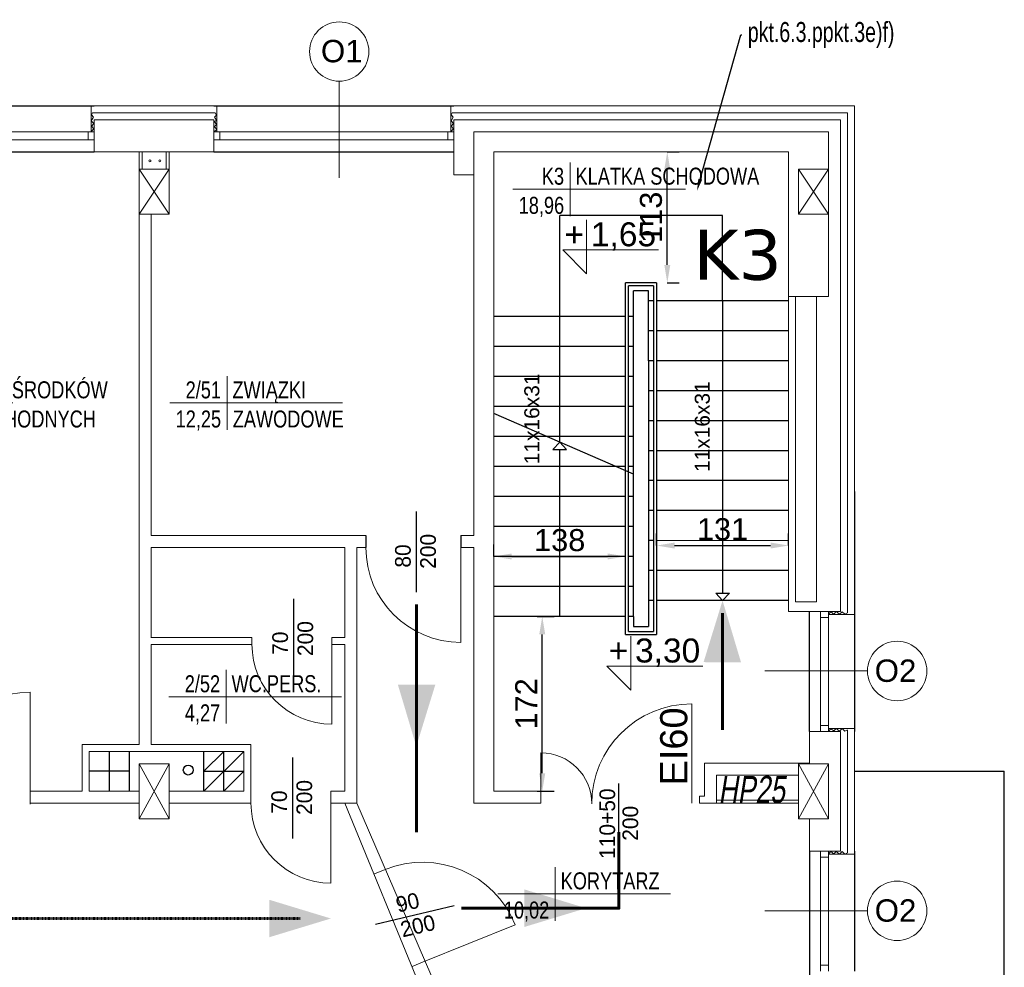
# Model space of a CAD drawing. Header units: millimetres. Extents: x 126553 to 403692, y -95821 to 38049.
# Tile 162 of 256: x 224141 to 225127, y 6788 to 7736. Entities that reach past the tile are written whole.
import ezdxf
from ezdxf import colors
from ezdxf.entities.mleader import LeaderData, LeaderLine
from ezdxf.enums import TextEntityAlignment as Align
from ezdxf.math import Vec2, Vec3

# ---------------------------------------------------------------- set-up
doc = ezdxf.new("R2010")
doc.units = ezdxf.units.MM
doc.linetypes.add('DASHDOT', pattern=[1, 0.5, -0.25, 0, -0.25])
for name, color, linetype, lineweight in [('_(06 GRUBA)', 7, 'Continuous', 40), ('A-opis', 7, 'Continuous', 18), ('docieplenie', 6, 'Continuous', 18), ('docieplenie zew.', 6, 'Continuous', 18), ('ekspertyza', 7, 'Continuous', 30), ('ewakaucja', 3, 'Continuous', 50), ('OKNA', 7, 'Continuous', 13), ('opisy', 7, 'Continuous', 18), ('ŚCIANY CIENKIE', 7, 'Continuous', 18), ('ŚCIANY GRUBE', 7, 'Continuous', 20)]:
    doc.layers.add(name, color=color, linetype=linetype, lineweight=lineweight)
doc.layers.add('KOMINY', color=94, linetype='Continuous', plot=False)
doc.layers.add('WENTYLE_WADLIWE', color=1, linetype='Continuous')
doc.layers.add('WIDOK', color=7, linetype='Continuous')
doc.styles.add('AR12', font='arial.ttf', dxfattribs={"height": 12})
doc.styles.add('Arial', font='arial.ttf')
doc.styles.add('ROMANS', font='romans.shx', dxfattribs={"width": 0.7})
doc.styles.add('RS12', font='Romans', dxfattribs={"width": 0.75, "height": 12})
doc.styles.add('RS8', font='ROMANS.SHX', dxfattribs={"width": 0.75, "height": 8})
doc.styles.add('STYLE1', font='txt', dxfattribs={"width": 0.8})
doc.linetypes.add('ZIGZAG', pattern='A,0.0001,-0.2,[131,LTYPESHP.SHX,S=0.2,R=0,X=-0.2,Y=0],-0.4,[131,LTYPESHP.SHX,S=0.2,R=180,X=0.2,Y=0],-0.2', length=0.8001)
doc.dimstyles.new('100 moje', dxfattribs={"dimtxt": 22, "dimasz": 12, "dimexe": 12, "dimexo": 20, "dimgap": 3, "dimtad": 1, "dimdec": 1, "dimrnd": 0.5, "dimtxsty": 'Standard', "dimblk1": 'ARCHTICK', "dimblk2": 'ARCHTICK', "dimsah": 1, "dimcen": 0.1, "dimdle": 10, "dimclrd": 256, "dimclre": 256, "dimclrt": 256, "dimadec": 0, "dimazin": 0, "dimtfac": 1, "dimtdec": 1, "dimtofl": 0, "dimtmove": 1, "dimatfit": 3, "dimfxl": 12, "dimfxlon": 1, "dimtolj": 1, "dimtzin": 0, "dimarcsym": 0})

# ---------------------------------------------------------------- blocks, each defined once
blk = doc.blocks.new('METKA')
for p, q in [((0, 26.86), (0, -26.86)), ((-57.42, 0), (115.41, 0))]:
    blk.add_line(p, q)
at = {"layer": 'opisy', "style": 'STYLE1', "width": 0.8, "flags": 4}
for tag, p in [('NUMER', (-6.14, 4.47)), ('POWIERZCHNIA', (-6.04, -24.64))]:
    blk.add_attdef(tag, text='', height=17, dxfattribs=at).set_placement(p, align=Align.RIGHT)
for tag, p in [('NAZWA', (5.34, 4.56)), ('POSADZKA', (5.63, -24.66))]:
    blk.add_attdef(tag, p, '', height=17, dxfattribs=at)
blk = doc.blocks.new('KOTA-WA')
at = {"color": 7}
for p, q in [((0, 27), (0, 0)), ((-12, 12), (0, 0)), ((-12, 12), (36, 12))]:
    blk.add_line(p, q, dxfattribs=at)
at = {"layer": 'A-opis', "color": 7, "style": 'RS12', "width": 0.6, "flags": 4}
blk.add_attdef('ZNAK', text='', height=8, dxfattribs=at).set_placement((-6.18, 19.74), align=Align.MIDDLE)
blk.add_attdef('RZEDNA', text='', height=10, dxfattribs=at).set_placement((2.11, 11.17), align=Align.BOTTOM_LEFT)
at = {"layer": 'A-opis', "color": 7, "style": 'RS8', "width": 0.6, "flags": 4}
blk.add_attdef('UWAGA', text='', height=7, dxfattribs=at).set_placement((3.83, 8.14), align=Align.TOP_LEFT)
blk = doc.blocks.new('*D2471')
at = {"layer": 'Defpoints', "color": 0, "linetype": 'Continuous', "lineweight": 60, "transparency": 16777216}
for p in [(224639.29, 7138.68), (224664.26, 7138.68), (224639.29, 6963.68)]:
    blk.add_point(p, dxfattribs=at)
at = {"layer": 'ekspertyza', "color": 7, "linetype": 'Continuous', "lineweight": -2, "transparency": 16777216}
for p, q in [((224659.29, 7138.68), (224676.26, 7138.68)), ((224664.26, 6981.68), (224664.26, 7120.68)), ((224659.29, 6963.68), (224676.26, 6963.68))]:
    blk.add_line(p, q, dxfattribs=at)
at = {"layer": 'ekspertyza', "color": 7, "linetype": 'Continuous', "lineweight": 60, "transparency": 16777216}
for points in [[(224661.26, 7120.68), (224667.26, 7120.68), (224664.26, 7138.68)], [(224661.26, 6981.68), (224667.26, 6981.68), (224664.26, 6963.68)]]:
    blk.add_solid(points, dxfattribs=at)
at = {"layer": 'ekspertyza', "color": 7, "linetype": 'Continuous', "lineweight": 20, "transparency": 16777216, "insert": (224648.21, 7051.18), "char_height": 22, "attachment_point": 5, "rotation": 90, "style": 'Arial'}
blk.add_mtext('\\A1;172', dxfattribs=at)
blk = doc.blocks.new('*D2472')
at = {"layer": 'Defpoints', "color": 0, "linetype": 'Continuous', "lineweight": -3}
for p in [(224615.73, 7198.68), (224747.73, 7198.68), (224747.73, 7198.68)]:
    blk.add_point(p, dxfattribs=at)
at = {"layer": 'ekspertyza', "color": 1, "linetype": 'Continuous', "lineweight": -2}
for p, q in [((224615.73, 7198.68), (224615.73, 7210.68)), ((224747.73, 7198.68), (224747.73, 7210.68)), ((224633.73, 7198.68), (224729.73, 7198.68))]:
    blk.add_line(p, q, dxfattribs=at)
at = {"layer": 'ekspertyza', "color": 1, "linetype": 'Continuous', "lineweight": -3}
for points in [[(224633.73, 7201.68), (224633.73, 7195.68), (224615.73, 7198.68)], [(224729.73, 7201.68), (224729.73, 7195.68), (224747.73, 7198.68)]]:
    blk.add_solid(points, dxfattribs=at)
at = {"layer": 'ekspertyza', "color": 1, "linetype": 'Continuous', "lineweight": 20, "insert": (224681.73, 7214.92), "char_height": 22, "attachment_point": 5, "style": 'Arial'}
blk.add_mtext('\\A1;138', dxfattribs=at)
blk = doc.blocks.new('*D2473')
at = {"layer": 'Defpoints', "color": 0, "linetype": 'Continuous', "lineweight": -3}
for p in [(224778.73, 7204.59), (224910.73, 7209.6), (224910.73, 7204.59)]:
    blk.add_point(p, dxfattribs=at)
at = {"layer": 'ekspertyza', "color": 1, "linetype": 'Continuous', "lineweight": -2}
for p, q in [((224778.73, 7209.6), (224778.73, 7221.6)), ((224910.73, 7209.6), (224910.73, 7221.6)), ((224796.73, 7209.6), (224892.73, 7209.6))]:
    blk.add_line(p, q, dxfattribs=at)
at = {"layer": 'ekspertyza', "color": 1, "linetype": 'Continuous', "lineweight": -3}
for points in [[(224796.73, 7212.6), (224796.73, 7206.6), (224778.73, 7209.6)], [(224892.73, 7212.6), (224892.73, 7206.6), (224910.73, 7209.6)]]:
    blk.add_solid(points, dxfattribs=at)
at = {"layer": 'ekspertyza', "color": 1, "linetype": 'Continuous', "lineweight": 20, "insert": (224844.73, 7225.84), "char_height": 22, "attachment_point": 5, "style": 'Arial'}
blk.add_mtext('\\A1;131', dxfattribs=at)
blk = doc.blocks.new('*D2474')
at = {"layer": 'Defpoints', "color": 0, "linetype": 'Continuous', "lineweight": 60, "transparency": 16777216}
for p in [(224778.73, 7603.68), (224789.41, 7603.68), (224778.73, 7472.51)]:
    blk.add_point(p, dxfattribs=at)
at = {"layer": 'ekspertyza', "color": 1, "linetype": 'Continuous', "lineweight": -2, "transparency": 16777216}
for p, q in [((224789.41, 7603.68), (224801.41, 7603.68)), ((224789.41, 7490.51), (224789.41, 7585.68)), ((224789.41, 7472.51), (224801.41, 7472.51))]:
    blk.add_line(p, q, dxfattribs=at)
at = {"layer": 'ekspertyza', "color": 1, "linetype": 'Continuous', "lineweight": 60, "transparency": 16777216}
for points in [[(224786.41, 7585.68), (224792.41, 7585.68), (224789.41, 7603.68)], [(224786.41, 7490.51), (224792.41, 7490.51), (224789.41, 7472.51)]]:
    blk.add_solid(points, dxfattribs=at)
at = {"layer": 'ekspertyza', "color": 1, "linetype": 'Continuous', "lineweight": 20, "transparency": 16777216, "insert": (224773.17, 7538.09), "char_height": 22, "attachment_point": 5, "rotation": 90, "style": 'Arial'}
blk.add_mtext('\\A1;113', dxfattribs=at)

msp = doc.modelspace()

# ---------------------------------------------------------------- linework, layer by layer
at = {"layer": 'docieplenie', "color": 0}
for p, q in [((224338.72505, 7649.67806), (224338.72505, 7623.67806)), ((224212.72505, 7623.67806), (224212.72505, 7635.67806)), ((224572.72505, 7623.67806), (224572.72505, 7635.67806))]:
    msp.add_line(p, q, dxfattribs=at)
at = {"layer": 'docieplenie', "color": 0, "linetype": 'ZIGZAG'}
for p, q in [((224215.20659, 7638.13288), (224212.94993, 7634.73395)), ((224214.16381, 7642.64971), (224212.98265, 7640.6493)), ((224212.98265, 7640.6493), (224215.20659, 7638.13288)), ((224214.16381, 7642.64971), (224336.89615, 7642.64971)), ((224338.24797, 7640.34599), (224336.18795, 7638.22315)), ((224336.18795, 7638.22315), (224338.31239, 7635.39269)), ((224336.89615, 7642.64971), (224338.24797, 7640.34599)), ((224575.20659, 7638.13288), (224572.94993, 7634.73395)), ((224574.16381, 7642.64971), (224572.98265, 7640.6493)), ((224572.98265, 7640.6493), (224575.20659, 7638.13288)), ((224574.16381, 7642.64971), (224969.62804, 7642.64971)), ((224969.62804, 7642.64971), (224969.62804, 7142.12585)), ((224212.94993, 7634.73395), (224215.3752, 7632.08446)), ((224215.3752, 7632.08446), (224213.08582, 7629.20857)), ((224213.08582, 7629.20857), (224215.4405, 7626.65937)), ((224338.31239, 7635.39269), (224336.18795, 7633.65578)), ((224336.18795, 7633.65578), (224338.24797, 7631.21135)), ((224338.24797, 7631.21135), (224336.18795, 7628.70249)), ((224336.18795, 7628.70249), (224338.44109, 7625.87203)), ((224572.94993, 7634.73395), (224575.3752, 7632.08446)), ((224575.3752, 7632.08446), (224573.08582, 7629.20857)), ((224573.08582, 7629.20857), (224575.4405, 7626.65937)), ((224215.4405, 7626.65937), (224213.21657, 7624.11025)), ((224338.44109, 7625.87203), (224336.25238, 7623.87787)), ((224575.4405, 7626.65937), (224573.21657, 7624.11025)), ((224952.97679, 7143.34464), (224951.22332, 7141.28772)), ((224955.95001, 7141.05911), (224952.97679, 7143.34464)), ((224958.4485, 7143.53633), (224955.95001, 7141.05911)), ((224961.74573, 7140.79368), (224958.4485, 7143.53633)), ((224964.58571, 7143.38401), (224961.74573, 7140.79368)), ((224967.13189, 7140.93905), (224964.58571, 7143.38401)), ((224969.62804, 7142.12585), (224967.13189, 7140.93905)), ((224952.97679, 7026.34464), (224951.22332, 7024.28772)), ((224955.95001, 7024.05911), (224952.97679, 7026.34464)), ((224958.4485, 7026.53633), (224955.95001, 7024.05911)), ((224961.74573, 7023.79368), (224958.4485, 7026.53633)), ((224964.58571, 7026.38401), (224961.74573, 7023.79368)), ((224967.13189, 7023.93905), (224964.58571, 7026.38401)), ((224969.62804, 7025.12585), (224967.13189, 7023.93905)), ((224969.62804, 7025.02686), (224969.62804, 6902.12585)), ((224952.97679, 6903.34464), (224951.22332, 6901.28772)), ((224955.95001, 6901.05911), (224952.97679, 6903.34464)), ((224958.4485, 6903.53633), (224955.95001, 6901.05911)), ((224961.74573, 6900.79368), (224958.4485, 6903.53633)), ((224964.58571, 6903.38401), (224961.74573, 6900.79368)), ((224967.13189, 6900.93905), (224964.58571, 6903.38401)), ((224969.62804, 6902.12585), (224967.13189, 6900.93905))]:
    msp.add_line(p, q, dxfattribs=at)
at = {"layer": 'docieplenie', "color": 0, "lineweight": 30}
for points in [[(224538.54107, 7162.86533), (224538.54107, 7243.73328)], [(224487.72505, 7219.67806), (224487.72505, 7207.67806)], [(224582.72505, 7219.67806), (224582.72505, 7207.67806)], [(224415.68031, 7075.58084), (224415.68031, 7156.44879)], [(224414.68031, 6916.58084), (224414.68031, 6997.44879)], [(224740.98447, 6890.7372), (224740.98447, 6971.60514)], [(224497.27378, 6830.8395), (224576.02032, 6849.24075)]]:
    msp.add_lwpolyline(points, dxfattribs=at)
at = {"layer": 'docieplenie', "color": 0, "lineweight": 0}
for points in [[(224582.72505, 7207.67806), (224582.72505, 7112.67806)], [(224453.72505, 7110.82778), (224453.72505, 7030.82778)], [(224151.72505, 6962.87417), (224151.72505, 7062.87417)], [(224452.72505, 6951.82778), (224452.72505, 6871.82778)], [(224544.4747, 6792.64824), (224637.14957, 6830.21642)]]:
    msp.add_lwpolyline(points, dxfattribs=at)
at = {"layer": 'docieplenie', "color": 0}
for points in [[(224813.84608, 6951.67806), (224813.84608, 7051.17806)], [(224813.84608, 6951.67806), (224813.84608, 7051.17806)], [(224662.84608, 6951.67806), (224662.84608, 7002.17806)]]:
    msp.add_lwpolyline(points, dxfattribs=at)
at = {"layer": 'docieplenie', "color": 0, "lineweight": 0}
for centre, radius, start, end in [((224582.72505, 7207.67806), 95, 180, 270), ((224453.72505, 7110.82778), 80, 180, 270), ((224151.72505, 6962.87417), 100, 90, 180), ((224452.72505, 6951.82778), 80, 180, 270), ((224544.4747, 6792.64824), 100, 22.06646085, 112.06646085)]:
    msp.add_arc(centre, radius, start, end, dxfattribs=at)
at = {"layer": 'docieplenie', "color": 0}
for centre, radius, start, end in [((224813.84608, 6951.17806), 100, 90, 180), ((224662.84608, 6951.17806), 51, 0, 90)]:
    msp.add_arc(centre, radius, start, end, dxfattribs=at)
at = {"layer": 'docieplenie zew.', "color": 0}
for p, q in [((224212.72505, 7623.67806), (224212.72505, 7649.67806)), ((224212.72505, 7635.67806), (224212.72505, 7649.67806)), ((224212.72505, 7649.67806), (224338.72505, 7649.67806)), ((224338.72505, 7649.67806), (224338.72505, 7623.67806)), ((224575.72505, 7649.67806), (224572.72505, 7649.67806)), ((224572.72505, 7649.67806), (224572.72505, 7623.67806)), ((224976.72505, 7649.67806), (224575.72505, 7649.67806)), ((224976.72505, 7635.67806), (224976.72505, 7649.67806)), ((224976.72505, 7140.67806), (224976.72505, 7635.67806)), ((224215.72505, 7623.67806), (224212.72505, 7623.67806)), ((224215.72505, 7623.67806), (224212.72505, 7623.67806)), ((224338.72505, 7623.67806), (224335.72505, 7623.67806)), ((224338.72505, 7623.67806), (224335.72505, 7623.67806)), ((224572.72505, 7623.67806), (224575.72505, 7623.67806)), ((224575.72505, 7623.67806), (224572.72505, 7623.67806)), ((224575.72505, 7623.67806), (224572.72505, 7623.67806)), ((224950.72505, 7143.67806), (224950.72505, 7140.67806)), ((224950.72505, 7140.67806), (224976.72505, 7140.67806)), ((224976.72505, 7026.67806), (224950.72505, 7026.67806)), ((224950.72505, 7026.67806), (224950.72505, 7023.67806)), ((224976.72505, 7023.67806), (224976.72505, 7026.67806)), ((224976.72505, 6900.67806), (224976.72505, 7023.67806)), ((224950.72505, 6903.67806), (224950.72505, 6900.67806)), ((224950.72505, 6900.67806), (224976.72505, 6900.67806))]:
    msp.add_line(p, q, dxfattribs=at)
at = {"layer": 'ekspertyza', "color": 7, "linetype": 'Continuous', "lineweight": 20}
msp.add_line((224910.72505, 7214.53992), (224778.72505, 7214.53992), dxfattribs=at)
at = {"layer": 'ewakaucja', "color": 3, "lineweight": 60}
msp.add_line((224844.72505, 7025.29253), (224844.72505, 7141.77447), dxfattribs=at)
for points in [[(224844.72505, 7154.53992, 0, 37.5, 0), (224844.47022, 7092.8372, 37.5, 37.5, 0)], [(224538.23595, 7008.70017, 0, 37.5, 0), (224538.49079, 7070.40289, 37.5, 37.5, 0)], [(224708.20821, 6846.71241, 0, 37.5, 0), (224646.50497, 6846.71241, 37.5, 37.5, 0)], [(224452.73754, 6836.39072, 0, 37.5, 0), (224391.0343, 6836.39072, 37.5, 37.5, 0)]]:
    msp.add_lwpolyline(points, format="xyseb", dxfattribs=at)
for points in [[(224538.27622, 7150.5716), (224538.27622, 6922.82008)], [(224740.98447, 6922.73766), (224740.98447, 6846.71241), (224583.58269, 6846.71241)]]:
    msp.add_lwpolyline(points, dxfattribs=at)
at = {"layer": 'ewakaucja', "color": 3, "linetype": 'DASHDOT', "lineweight": 60}
msp.add_lwpolyline([(223398.65853, 6836.39072), (224421.88592, 6836.39072)], dxfattribs=at)
at = {"layer": 'KOMINY', "color": 0}
for p, q in [((224230.72505, 7003.67806), (224230.72505, 6963.67806)), ((224250.72505, 7003.67806), (224250.72505, 6963.67806)), ((224325.72505, 6963.67806), (224325.72505, 7003.67806)), ((224365.72505, 7003.67806), (224325.72505, 6963.67806)), ((224345.72505, 7003.67806), (224325.72505, 6983.67806)), ((224345.72505, 6963.67806), (224345.72505, 7003.67806)), ((224250.72505, 6983.67806), (224210.72505, 6983.67806)), ((224325.72505, 6983.67806), (224365.72505, 6983.67806)), ((224365.72505, 6983.67806), (224345.72505, 6963.67806))]:
    msp.add_line(p, q, dxfattribs=at)
msp.add_circle((224309.99355, 6984.98399), 5, dxfattribs=at)
at = {"layer": 'OKNA', "color": 0}
for p, q in [((223975.72505, 7623.67806), (224215.72505, 7623.67806)), ((224209.72505, 7615.67806), (224209.72505, 7623.67806)), ((224335.72505, 7623.67806), (224575.72505, 7623.67806)), ((224341.72505, 7615.67806), (224341.72505, 7623.67806)), ((224569.72505, 7615.67806), (224569.72505, 7623.67806)), ((223975.72505, 7615.67806), (224215.72505, 7615.67806)), ((224335.72505, 7615.67806), (224575.72505, 7615.67806)), ((224942.72505, 7143.67806), (224942.72505, 7023.67806)), ((224950.72505, 7137.67806), (224942.72505, 7137.67806)), ((224950.72505, 7143.67806), (224950.72505, 7023.67806)), ((224950.72505, 7029.67806), (224942.72505, 7029.67806)), ((224942.72505, 6903.67806), (224942.72505, 6783.67806)), ((224950.72505, 6903.67806), (224950.72505, 6783.67806)), ((224950.72505, 6897.67806), (224942.72505, 6897.67806)), ((224950.72505, 6789.67806), (224942.72505, 6789.67806))]:
    msp.add_line(p, q, dxfattribs=at)
at = {"layer": 'opisy', "color": 0}
for p, q in [((224461.10959, 7577.72403), (224461.10959, 7674.23679)), ((224887.00396, 7084.0763), (224989.77693, 7084.0763)), ((224887.00396, 6844.0763), (224989.77693, 6844.0763))]:
    msp.add_line(p, q, dxfattribs=at)
for centre in [(224461.10959, 7703.93704), (225019.47718, 7084.0763), (225019.47718, 6844.0763)]:
    msp.add_circle(centre, 29.70025, dxfattribs=at)
at = {"layer": 'WIDOK', "color": 0}
for p, q in [((223975.72505, 7649.67806), (224215.72505, 7649.67806)), ((224335.72505, 7649.67806), (224575.72505, 7649.67806)), ((223975.72505, 7603.67806), (224215.72505, 7603.67806)), ((224335.72505, 7603.67806), (224575.72505, 7603.67806)), ((224681.72505, 7313.00874), (224681.72505, 7539.72202)), ((224844.72505, 7539.72202), (224681.72505, 7539.72202)), ((224844.72505, 7454.53992), (224844.72505, 7539.72202)), ((224747.72505, 7120.67806), (224747.72505, 7472.51108)), ((224778.72505, 7472.51108), (224747.72505, 7472.51108)), ((224778.72505, 7472.51108), (224778.72505, 7120.67806)), ((224750.72505, 7123.67806), (224750.72505, 7469.51108)), ((224775.72505, 7469.51108), (224750.72505, 7469.51108)), ((224755.72505, 7138.67806), (224755.72505, 7464.51108)), ((224770.72505, 7464.51108), (224755.72505, 7464.51108)), ((224770.72505, 7394.53992), (224770.72505, 7464.51108)), ((224775.72505, 7469.51108), (224775.72505, 7123.67806)), ((224775.72505, 7454.53992), (224770.72505, 7454.53992)), ((224910.72505, 7454.53992), (224778.72505, 7454.53992)), ((224844.72505, 7454.53992), (224844.72505, 7161.97694)), ((224747.72505, 7438.67806), (224615.72505, 7438.67806)), ((224755.72505, 7438.67806), (224750.72505, 7438.67806)), ((224775.72505, 7424.53992), (224770.72505, 7424.53992)), ((224910.72505, 7424.53992), (224778.72505, 7424.53992)), ((224747.72505, 7408.67806), (224615.72505, 7408.67806)), ((224755.72505, 7408.67806), (224750.72505, 7408.67806)), ((224770.72505, 7394.53992), (224770.72505, 7128.67806)), ((224775.72505, 7394.53992), (224770.72505, 7394.53992)), ((224910.72505, 7394.53992), (224778.72505, 7394.53992)), ((224747.72505, 7378.67806), (224615.72505, 7378.67806)), ((224755.72505, 7378.67806), (224750.72505, 7378.67806)), ((224775.72505, 7364.53992), (224770.72505, 7364.53992)), ((224910.72505, 7364.53992), (224778.72505, 7364.53992)), ((224747.72505, 7348.67806), (224615.72505, 7348.67806)), ((224755.72505, 7348.67806), (224750.72505, 7348.67806)), ((224755.72505, 7280.95461), (224615.72505, 7341.59755)), ((224775.72505, 7334.53992), (224770.72505, 7334.53992)), ((224910.72505, 7334.53992), (224778.72505, 7334.53992)), ((224747.72505, 7318.67806), (224615.72505, 7318.67806)), ((224681.72505, 7313.00874), (224674.90292, 7305.60326)), ((224681.72505, 7313.00874), (224688.51278, 7305.57172)), ((224755.72505, 7318.67806), (224750.72505, 7318.67806)), ((224674.90292, 7305.60326), (224688.51278, 7305.57172)), ((224681.72505, 7138.67806), (224681.72505, 7305.58745)), ((224775.72505, 7304.53992), (224770.72505, 7304.53992)), ((224910.72505, 7304.53992), (224778.72505, 7304.53992)), ((224747.72505, 7288.67806), (224615.72505, 7288.67806)), ((224755.72505, 7288.67806), (224750.72505, 7288.67806)), ((224775.72505, 7274.53992), (224770.72505, 7274.53992)), ((224910.72505, 7274.53992), (224778.72505, 7274.53992)), ((224976.72505, 7263.67806), (224976.72505, 7023.67806)), ((224747.72505, 7258.67806), (224615.72505, 7258.67806)), ((224755.72505, 7258.67806), (224750.72505, 7258.67806)), ((224775.72505, 7244.53992), (224770.72505, 7244.53992)), ((224910.72505, 7244.53992), (224778.72505, 7244.53992)), ((224747.72505, 7228.67806), (224615.72505, 7228.67806)), ((224755.72505, 7228.67806), (224750.72505, 7228.67806)), ((224775.72505, 7214.53992), (224770.72505, 7214.53992)), ((224747.72505, 7198.67806), (224615.72505, 7198.67806)), ((224755.72505, 7198.67806), (224750.72505, 7198.67806)), ((224775.72505, 7184.53992), (224770.72505, 7184.53992)), ((224910.72505, 7184.53992), (224778.72505, 7184.53992)), ((224747.72505, 7168.67806), (224615.72505, 7168.67806)), ((224755.72505, 7168.67806), (224750.72505, 7168.67806)), ((224775.72505, 7154.53992), (224770.72505, 7154.53992)), ((224910.72505, 7154.53992), (224778.72505, 7154.53992)), ((224837.93732, 7161.97694), (224844.72505, 7161.97694)), ((224844.72505, 7154.53992), (224837.93732, 7161.97694)), ((224844.72505, 7161.97694), (224851.57624, 7161.97694)), ((224844.72505, 7154.53992), (224851.57624, 7161.97694)), ((224747.72505, 7138.67806), (224615.72505, 7138.67806)), ((224755.72505, 7138.67806), (224750.72505, 7138.67806)), ((224755.72505, 7138.67806), (224755.72505, 7128.67806)), ((224931.72505, 7023.67806), (224931.72505, 7143.67806)), ((224755.72505, 7128.67806), (224770.72505, 7128.67806)), ((224747.72505, 7120.67806), (224778.72505, 7120.67806)), ((224750.72505, 7123.67806), (224775.72505, 7123.67806)), ((225126.72505, 6733.67806), (225126.72505, 6983.67806)), ((224931.72505, 6903.67806), (224931.72505, 6751.17806)), ((224976.72505, 6903.67806), (224976.72505, 6783.67806))]:
    msp.add_line(p, q, dxfattribs=at)
msp.add_lwpolyline([(224976.72505, 6983.67806), (225126.72505, 6983.67806)], dxfattribs=at)
at = {"layer": 'ŚCIANY CIENKIE', "color": 0}
for p, q in [((224260.72505, 7586.17806), (224290.72505, 7541.17806)), ((224260.72505, 7541.17806), (224290.72505, 7586.17806)), ((224920.72505, 7586.17806), (224950.72505, 7541.17806)), ((224950.72505, 7586.17806), (224920.72505, 7541.17806)), ((224290.72505, 6991.17806), (224260.72505, 6936.17806)), ((224260.72505, 6991.17806), (224290.72505, 6936.17806)), ((224950.72505, 6991.17806), (224920.72505, 6936.17806)), ((224920.72505, 6991.17806), (224950.72505, 6936.17806)), ((224920.72505, 6954.70043), (224838.72505, 6954.70043)), ((224920.72505, 6951.67806), (224838.72505, 6951.67806))]:
    msp.add_line(p, q, dxfattribs=at)
at = {"layer": 'ŚCIANY GRUBE', "color": 0}
for p, q in [((224215.72505, 7635.67806), (224215.72505, 7603.67806)), ((224275.72505, 7635.67806), (224215.72505, 7635.67806)), ((224335.72505, 7635.67806), (224275.72505, 7635.67806)), ((224335.72505, 7635.67806), (224335.72505, 7603.67806)), ((224635.72505, 7635.67806), (224575.72505, 7635.67806)), ((224575.72505, 7580.67806), (224575.72505, 7635.67806)), ((224635.72505, 7635.67806), (224962.72505, 7635.67806)), ((224962.72505, 7635.67806), (224962.72505, 7143.67806)), ((224962.72505, 7635.67806), (224962.72505, 7358.91619)), ((224950.72505, 7623.67806), (224595.72505, 7623.67806)), ((224595.72505, 7219.67806), (224595.72505, 7623.67806)), ((224950.72505, 7586.17806), (224950.72505, 7623.67806)), ((224215.72505, 7603.67806), (224220.72505, 7603.67806)), ((224215.72505, 7603.67806), (224335.72505, 7603.67806)), ((224260.72505, 7586.17806), (224260.72505, 7603.67806)), ((224263.72505, 7586.17806), (224263.72505, 7603.67806)), ((224290.72505, 7603.67806), (224275.72505, 7603.67806)), ((224287.72505, 7586.17806), (224287.72505, 7603.67806)), ((224290.72505, 7586.17806), (224290.72505, 7603.67806)), ((224910.72505, 7603.67806), (224615.72505, 7603.67806)), ((224615.72505, 7603.67806), (224615.72505, 7458.67806)), ((224910.72505, 7393.37453), (224910.72505, 7603.67806)), ((224260.72505, 7541.17806), (224260.72505, 7586.17806)), ((224260.72505, 7586.17806), (224290.72505, 7586.17806)), ((224290.72505, 7586.17806), (224290.72505, 7541.17806)), ((224595.72505, 7580.67806), (224575.72505, 7580.67806)), ((224920.72505, 7586.17806), (224950.72505, 7586.17806)), ((224920.72505, 7541.17806), (224920.72505, 7586.17806)), ((224950.72505, 7586.17806), (224950.72505, 7541.17806)), ((224260.72505, 7541.17806), (224290.72505, 7541.17806)), ((224260.72505, 7010.67806), (224260.72505, 7541.17806)), ((224272.72505, 7490.03466), (224272.72505, 7541.17806)), ((224272.72505, 7219.67806), (224272.72505, 7541.17806)), ((224950.72505, 7541.17806), (224920.72505, 7541.17806)), ((224950.72505, 7541.17806), (224950.72505, 7458.67806)), ((224595.72505, 7458.67806), (224595.72505, 7417.40897)), ((224615.72505, 7458.67806), (224615.72505, 7137.51266)), ((224910.72505, 7458.67806), (224950.72505, 7458.67806)), ((224917.72505, 7458.67806), (224917.72505, 7153.36886)), ((224938.72505, 7458.67806), (224917.72505, 7458.67806)), ((224938.72505, 7153.36886), (224938.72505, 7458.67806)), ((224910.72505, 7143.67806), (224910.72505, 7393.37453)), ((224487.72505, 7219.67806), (224272.72505, 7219.67806)), ((224487.72505, 7219.67806), (224487.72505, 7207.67806)), ((224582.72505, 7219.67806), (224595.72505, 7219.67806)), ((224582.72505, 7207.67806), (224582.72505, 7219.67806)), ((224582.72505, 7207.67806), (224582.72505, 7219.67806)), ((224272.72505, 7117.67806), (224272.72505, 7207.67806)), ((224466.72505, 7207.67806), (224272.72505, 7207.67806)), ((224272.72505, 7117.17806), (224272.72505, 7207.17806)), ((224466.72505, 7117.67806), (224466.72505, 7207.67806)), ((224487.72505, 7207.67806), (224478.72505, 7207.67806)), ((224478.72505, 6951.67806), (224478.72505, 7207.67806)), ((224582.72505, 7207.67806), (224595.72505, 7207.67806)), ((224595.72505, 6991.17806), (224595.72505, 7207.67806)), ((224917.72505, 7153.36886), (224938.72505, 7153.36886)), ((224615.72505, 7137.51266), (224615.72505, 6963.67806)), ((224917.72505, 7143.67806), (224910.72505, 7143.67806)), ((224938.72505, 7143.67806), (224917.72505, 7143.67806)), ((224931.72505, 7143.67806), (224926.72505, 7143.67806)), ((224962.72505, 7143.67806), (224938.72505, 7143.67806)), ((224373.72505, 7117.67806), (224272.72505, 7117.67806)), ((224373.72505, 7110.67806), (224373.72505, 7117.67806)), ((224466.72505, 7117.67806), (224453.72505, 7117.67806)), ((224453.72505, 7110.67806), (224453.72505, 7117.67806)), ((224272.72505, 7010.67806), (224272.72505, 7110.67806)), ((224373.72519, 7110.67806), (224272.72505, 7110.67806)), ((224466.72505, 7110.67806), (224453.72505, 7110.67806)), ((224466.72505, 6963.67806), (224466.72505, 7110.67806)), ((224931.72505, 7023.67806), (224962.72505, 7023.67806)), ((224931.72505, 7023.67806), (224938.72505, 7023.67806)), ((224931.72505, 6991.17806), (224931.72505, 7023.67806)), ((224931.72505, 7023.67806), (224931.72505, 7018.67806)), ((224962.72505, 7023.67806), (224962.72505, 6903.67806)), ((224260.72505, 7010.67806), (224203.72505, 7010.67806)), ((224203.72505, 7010.67806), (224203.72505, 6963.67806)), ((224372.72505, 7010.67806), (224272.72505, 7010.67806)), ((224372.72505, 6963.67806), (224372.72505, 7010.67806)), ((224365.72505, 7003.67806), (224210.72505, 7003.67806)), ((224210.72505, 7003.67806), (224210.72505, 6963.67806)), ((224365.72505, 6963.67806), (224365.72505, 7003.67806)), ((224260.72505, 6936.17806), (224260.72505, 6991.17806)), ((224260.72505, 6991.17806), (224290.72505, 6991.17806)), ((224290.72505, 6991.17806), (224290.72505, 6936.17806)), ((224595.72505, 6951.67806), (224595.72505, 6991.17806)), ((224826.72505, 6991.67806), (224826.72505, 6958.67806)), ((224931.72505, 6991.67806), (224826.72505, 6991.67806)), ((224826.72505, 6958.67806), (224826.72505, 6991.67806)), ((224920.72505, 6991.17806), (224950.72505, 6991.17806)), ((224920.72505, 6936.17806), (224920.72505, 6991.17806)), ((224950.72505, 6991.17806), (224950.72505, 6936.17806)), ((224920.72505, 6979.67806), (224838.72505, 6979.67806)), ((224838.72505, 6951.67806), (224838.72505, 6979.67806)), ((224151.72505, 6963.67806), (224151.72505, 6951.67806)), ((224203.72505, 6963.67806), (224151.72505, 6963.67806)), ((224151.72505, 6950.87417), (224151.72505, 6962.87417)), ((224151.72505, 6962.87417), (224151.72505, 6950.87417)), ((224151.72505, 6961.58986), (224151.72505, 6950.87417)), ((224260.72505, 6963.67806), (224210.72505, 6963.67806)), ((224365.72505, 6963.67806), (224290.72505, 6963.67806)), ((224372.72505, 6951.82778), (224372.72505, 6963.82778)), ((224372.72505, 6951.82778), (224372.72505, 6963.82778)), ((224372.72505, 6951.67806), (224372.72505, 6963.67806)), ((224372.72505, 6956.67806), (224372.72505, 6963.67806)), ((224452.72505, 6951.8775), (224452.72505, 6963.8775)), ((224452.72505, 6951.77778), (224452.72505, 6963.77778)), ((224466.72505, 6963.67806), (224452.72505, 6963.67806)), ((224452.72505, 6951.67806), (224452.72505, 6963.67806)), ((224452.72505, 6956.67806), (224452.72505, 6963.67806)), ((224662.84608, 6963.67806), (224615.72505, 6963.67806)), ((224662.84608, 6951.67806), (224662.84608, 6963.67806)), ((224662.84608, 6963.67806), (224662.84608, 6951.67806)), ((224826.72505, 6958.67806), (224821.72505, 6958.67806)), ((224821.72505, 6951.67806), (224821.72505, 6958.67806)), ((224260.72505, 6951.67806), (224151.72505, 6951.67806)), ((224343.83678, 6951.67806), (224290.72505, 6951.67806)), ((224372.72505, 6951.67806), (224343.83678, 6951.67806)), ((224478.72505, 6951.67806), (224452.72505, 6951.67806)), ((224466.72505, 6951.67806), (224555.48799, 6735.67806)), ((224478.72505, 6951.67806), (224572.28858, 6735.67806)), ((224662.84608, 6951.67806), (224595.72505, 6951.67806)), ((224826.72505, 6951.67806), (224821.72505, 6951.67806)), ((224826.72505, 6951.67806), (224838.72505, 6951.67806)), ((224290.72505, 6936.17806), (224260.72505, 6936.17806)), ((224950.72505, 6936.17806), (224920.72505, 6936.17806)), ((224931.72505, 6936.17806), (224931.72505, 6903.67806)), ((224931.72505, 6903.67806), (224962.72505, 6903.67806)), ((224506.90652, 6885.32311), (224496.53054, 6881.11693)), ((224544.4747, 6792.64824), (224534.09872, 6788.44206))]:
    msp.add_line(p, q, dxfattribs=at)
for centre in [(224271.5992, 7594.62401), (224281.5992, 7594.62401)]:
    msp.add_circle(centre, 1.06853, dxfattribs=at)

# ---------------------------------------------------------------- block references
at = {"layer": 'A-opis', "color": 0}
ref = msp.add_blockref('KOTA-WA', (224708.721, 7481.43534), dxfattribs=dict(at, xscale=2, yscale=2, zscale=2))
ref.add_attrib('ZNAK', '+', dxfattribs={"layer": '0', "color": 101, "height": 24, "style": 'AR12', "flags": 4}).set_placement((224696.35878, 7501.86553), align=Align.BOTTOM_CENTER)
ref.add_attrib('RZEDNA', '1,65', dxfattribs={"layer": '0', "color": 101, "height": 24, "style": 'AR12', "flags": 4}).set_placement((224712.93714, 7501.86553), align=Align.BOTTOM_LEFT)
ref = msp.add_blockref('KOTA-WA', (224752.93256, 7064.93036), dxfattribs=dict(at, xscale=2, yscale=2, zscale=2))
ref.add_attrib('ZNAK', '+', dxfattribs={"layer": '0', "color": 101, "height": 24, "style": 'AR12', "flags": 4}).set_placement((224740.57034, 7085.36055), align=Align.BOTTOM_CENTER)
ref.add_attrib('RZEDNA', '3,30', dxfattribs={"layer": '0', "color": 101, "height": 24, "style": 'AR12', "flags": 4}).set_placement((224757.1487, 7085.36055), align=Align.BOTTOM_LEFT)
at = {"layer": 'opisy', "color": 0}
ref = msp.add_blockref('METKA', (224692.24428, 7566.19693), dxfattribs=at)
ref.add_attrib('NAZWA', 'KLATKA SCHODOWA', (224697.58553, 7570.75593), dxfattribs={"height": 17, "style": 'STYLE1', "width": 0.8, "flags": 4})
ref.add_attrib('NUMER', 'K3', dxfattribs={"height": 17, "style": 'STYLE1', "width": 0.8, "flags": 4}).set_placement((224686.10182, 7570.66437), align=Align.RIGHT)
ref.add_attrib('POWIERZCHNIA', '18,96', dxfattribs={"height": 17, "style": 'STYLE1', "width": 0.8, "flags": 4}).set_placement((224686.20327, 7541.55917), align=Align.RIGHT)
for p, values in [((224018.95863, 7352.39628), {'NAZWA': 'MAG.KRWI I ŚRODKÓW', 'POSADZKA': 'KRWIOPOCHODNYCH', 'NUMER': '2/50', 'POWIERZCHNIA': '19,51'}), ((224348.88073, 7352.39628), {'NAZWA': 'ZWIĄZKI', 'POSADZKA': 'ZAWODOWE', 'NUMER': '2/51', 'POWIERZCHNIA': '12,25'})]:
    msp.add_blockref('METKA', p, dxfattribs=at).add_auto_attribs(values)
ref = msp.add_blockref('METKA', (224347.99033, 7058.30781), dxfattribs=at)
ref.add_attrib('NAZWA', 'WC.PERS.', (224353.33157, 7062.8668), dxfattribs={"height": 17, "style": 'STYLE1', "width": 0.8, "flags": 4})
ref.add_attrib('NUMER', '2/52', dxfattribs={"height": 17, "style": 'STYLE1', "width": 0.8, "flags": 4}).set_placement((224341.84787, 7062.77524), align=Align.RIGHT)
ref.add_attrib('POWIERZCHNIA', '4,27', dxfattribs={"height": 17, "style": 'STYLE1', "width": 0.8, "flags": 4}).set_placement((224341.94932, 7033.67004), align=Align.RIGHT)
ref = msp.add_blockref('METKA', (224677.35659, 6861.02849), dxfattribs=at)
ref.add_attrib('NAZWA', 'KORYTARZ', (224682.69784, 6865.58748), dxfattribs={"height": 17, "style": 'STYLE1', "width": 0.8, "flags": 4})
ref.add_attrib('POWIERZCHNIA', '10,02', dxfattribs={"height": 17, "style": 'STYLE1', "width": 0.8, "flags": 4}).set_placement((224671.31558, 6836.39072), align=Align.RIGHT)

# ---------------------------------------------------------------- texts
at = {"layer": '_(06 GRUBA)', "color": 5, "insert": (224815.58085, 7525.59948), "char_height": 50, "width": 50.3872802, "attachment_point": 1, "style": 'Arial'}
msp.add_mtext('{\\fVerdana|b0|i0|c238|p34;K3}', dxfattribs=at)
at = {"layer": 'opisy', "color": 0, "char_height": 22.4, "width": 15.9, "attachment_point": 1}
for s, insert in [('{\\fArial|b0|i0|c238|p34;O1}', (224442.7469, 7715.58552)), ('{\\fArial|b0|i0|c238|p34;O2}', (224996.99023, 7095.589)), ('{\\fArial|b0|i0|c238|p34;O2}', (224996.99023, 6855.589))]:
    msp.add_mtext(s, dxfattribs=dict(at, insert=insert))
at = {"layer": 'opisy', "color": 7, "attachment_point": 1, "rotation": 90}
for s, insert, char_height, width in [('{\\f@Arial Unicode MS|b0|i0|c238|p34;11x16x31}', (224646.32109, 7290.88991), 15, 139.2113062), ('{\\f@Arial Unicode MS|b0|i0|c238|p34;11x16x31}', (224816.92488, 7283.11906), 15, 139.2113062), ('70', (224394.09738, 7100.20886), 15.68, 11.13), ('70', (224393.09738, 6941.20886), 15.68, 11.13)]:
    msp.add_mtext(s, dxfattribs=dict(at, insert=insert, char_height=char_height, width=width))
at = {"layer": 'opisy', "color": 0, "char_height": 15.68, "width": 11.13, "attachment_point": 1}
for s, insert, rotation in [('200', (224542.10113, 7186.30547), 90), ('80', (224516.95814, 7187.49335), 90), ('200', (224419.24037, 7099.02098), 90), ('200', (224418.24037, 6940.02098), 90), ('110+50', (224721.52194, 6896.03144), 90), ('200', (224744.54453, 6914.17733), 90), ('90', (224516.3446, 6857.46027), 13.15269011), ('200', (224520.90909, 6832.70656), 13.15269011)]:
    msp.add_mtext(s, dxfattribs=dict(at, insert=insert, rotation=rotation))
at = {"layer": 'WENTYLE_WADLIWE', "color": 1, "true_color": 0xff0000, "style": 'Arial', "oblique": 9, "width": 0.7}
msp.add_text('HP25', height=27.2, dxfattribs=at).set_placement((224840.60777, 6951.90453))
at = {"layer": 'WENTYLE_WADLIWE', "color": 1, "true_color": 0xff0000, "insert": (224782.24357, 6969.47819), "char_height": 27.2, "width": 44.4174403, "attachment_point": 1, "rotation": 90, "style": 'Arial'}
msp.add_mtext('EI60', dxfattribs=at)

# ---------------------------------------------------------------- dimensions: what is measured, and where the dimension line sits
at = {"layer": 'ekspertyza', "color": 1, "linetype": 'Continuous', "lineweight": 20, "true_color": 0xff0000}
dim = msp.add_linear_dim(base=(224789.40898, 7603.67806), p1=(224778.72505, 7472.51108), p2=(224778.72505, 7603.67806), angle=90, text='113', dimstyle='100 moje', override={"dimasz": 18, "dimgap": 5, "dimtxsty": 'Arial', "dimclrd": 1, "dimclre": 1, "dimclrt": 1}, dxfattribs=at)
dim.commit()
dim.dimension.update_dxf_attribs({"geometry": '*D2474', "text_midpoint": (224773.16887, 7538.09457)})
for base, p1, p2, text, picture, middle in [((224910.72505, 7209.59581), (224778.72505, 7204.58932), (224910.72505, 7204.58932), '131', '*D2473', (224844.72505, 7225.83592)), ((224747.72505, 7198.67806), (224615.72505, 7198.67806), (224747.72505, 7198.67806), '138', '*D2472', (224681.72505, 7214.91816))]:
    dim = msp.add_linear_dim(base=base, p1=p1, p2=p2, text=text, dimstyle='100 moje', override={"dimasz": 18, "dimgap": 5, "dimtxsty": 'Arial', "dimclrd": 1, "dimclre": 1, "dimclrt": 1}, dxfattribs=at)
    dim.commit()
    dim.dimension.update_dxf_attribs({"geometry": picture, "text_midpoint": middle})
at = {"layer": 'ekspertyza', "color": 7, "linetype": 'Continuous', "lineweight": 20}
dim = msp.add_linear_dim(base=(224664.2566, 7138.67806), p1=(224639.28556, 6963.67806), p2=(224639.28556, 7138.67806), angle=90, text='172', dimstyle='100 moje', override={"dimasz": 18, "dimgap": 5, "dimtxsty": 'Arial', "dimclrd": 7, "dimclre": 7, "dimclrt": 7}, dxfattribs=at)
dim.commit()
dim.dimension.update_dxf_attribs({"geometry": '*D2471', "text_midpoint": (224648.21158, 7051.17806)})

# ---------------------------------------------------------------- leaders
at = {"layer": '_(06 GRUBA)', "color": 6, "lineweight": -2}
ml = msp.add_multileader_mtext('Standard', dxfattribs=at)
ml.set_content('{\\f@Arial Unicode MS|b0|i0|c238|p34;pkt.6.3.ppkt.3e)f)}', color=6, style='ROMANS')
ml.set_leader_properties()
ml.build(insert=Vec2(0, 0))
ml.multileader.update_dxf_attribs({"text_right_attachment_type": 6, "dogleg_length": 0.36, "arrow_head_size": 12, "scale": 3})
ctx = ml.context
ctx.base_point, ctx.scale, ctx.char_height, ctx.arrow_head_size, ctx.landing_gap_size, ctx.plane_origin = Vec3(224864.01614, 7720.71717), 3, 20, 12, 6, Vec3(224742.5282, 8214.22589)
ctx.right_attachment = 6
notes = []
notes.append((ctx, [(0, (1, 1, 0), (224862.93614, 7720.71717), (1, 0), 1.08, [(2, [(224819.13935, 7564.56263), (224862.93614, 7720.71717), (224862.93614, 7720.71717), (224862.93614, 7720.71717)], 0, [])])]))
ctx.mtext.insert, ctx.mtext.flow_direction = Vec3(224870.01614, 7733.50025), 5
for ctx, leaders in notes:
    for number, flags, end, landing, length, lines in leaders:
        leader = LeaderData()
        leader.index, (leader.has_last_leader_line, leader.has_dogleg_vector, leader.attachment_direction) = number, flags
        leader.last_leader_point, leader.dogleg_vector, leader.dogleg_length = Vec3(end), Vec3(landing), length
        for number, points, colour, breaks in lines:
            line = LeaderLine()
            line.index, line.vertices, line.color, line.breaks = number, Vec3.list(points), colors.encode_raw_color(colour), breaks
            leader.lines.append(line)
        ctx.leaders.append(leader)

doc.saveas('drawing.dxf')
